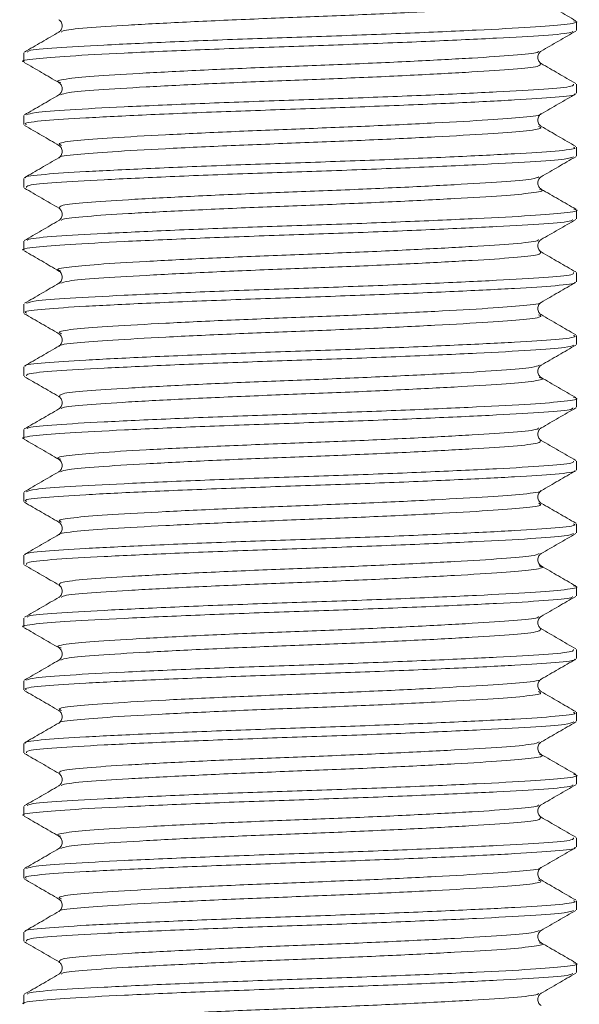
# Model space of a CAD drawing. Header units: millimetres. Extents: x 0 to 210, y 0 to 297.
# Tile 9 of 24: x 57.09 to 64.52, y 248.89 to 261.96. Entities that reach past the tile are written whole.
import ezdxf

# ---------------------------------------------------------------- set-up
doc = ezdxf.new("R2010")
doc.units = ezdxf.units.MM

msp = doc.modelspace()

# ---------------------------------------------------------------- linework, layer by layer
at = {"color": 179, "linetype": 'Continuous', "lineweight": 15}
for p, q in [((64.477, 261.813), (64.477, 261.933)), ((57.144, 261.516), (57.144, 261.396)), ((64.477, 260.979), (64.477, 261.1)), ((57.144, 260.683), (57.144, 260.563)), ((64.477, 260.146), (64.477, 260.266)), ((57.144, 259.85), (57.144, 259.729)), ((64.477, 259.313), (64.477, 259.433)), ((57.144, 259.016), (57.144, 258.896)), ((64.477, 258.479), (64.477, 258.6)), ((57.144, 258.183), (57.144, 258.063)), ((64.477, 257.646), (64.477, 257.766)), ((57.144, 257.35), (57.144, 257.229)), ((64.477, 256.813), (64.477, 256.933)), ((57.144, 256.516), (57.144, 256.396)), ((64.477, 255.979), (64.477, 256.1)), ((57.144, 255.683), (57.144, 255.563)), ((64.477, 255.146), (64.477, 255.266)), ((57.144, 254.85), (57.144, 254.729)), ((64.477, 254.313), (64.477, 254.433)), ((57.144, 254.016), (57.144, 253.896)), ((64.477, 253.479), (64.477, 253.6)), ((57.144, 253.183), (57.144, 253.063)), ((64.477, 252.646), (64.477, 252.766)), ((57.144, 252.35), (57.144, 252.229)), ((64.477, 251.813), (64.477, 251.933)), ((57.144, 251.516), (57.144, 251.396)), ((64.477, 250.979), (64.477, 251.1)), ((57.144, 250.683), (57.144, 250.563)), ((64.477, 250.146), (64.477, 250.266)), ((57.144, 249.85), (57.144, 249.729)), ((64.477, 249.313), (64.477, 249.433)), ((57.144, 249.016), (57.144, 248.896))]:
    msp.add_line(p, q, dxfattribs=at)
at = {"color": 179, "linetype": 'Continuous', "lineweight": 0}
for points, knots in [([(63.983, 262.208), (63.997, 262.204), (64.068, 262.187), (63.912, 262.156), (63.523, 262.12), (62.881, 262.082), (62.057, 262.04), (61.131, 262), (60.181, 261.965), (59.28, 261.924), (58.506, 261.883), (57.953, 261.846), (57.654, 261.816), (57.648, 261.797), (57.647, 261.791)], [0, 0, 0, 0, 0.023997, 0.119335, 0.210938, 0.304451, 0.400309, 0.494308, 0.58564, 0.6807, 0.776247, 0.868235, 0.961243, 1, 1, 1, 1]), ([(57.193, 261.526), (57.195, 261.532), (57.201, 261.552), (57.545, 261.582), (58.177, 261.618), (59.061, 261.66), (60.091, 261.701), (61.177, 261.736), (62.235, 261.775), (63.176, 261.817), (63.91, 261.856), (64.354, 261.891), (64.532, 261.922), (64.454, 261.939), (64.44, 261.942)], [0, 0, 0, 0, 0.041516, 0.134506, 0.226476, 0.322001, 0.41704, 0.508354, 0.602334, 0.698169, 0.791663, 0.883248, 0.978565, 1, 1, 1, 1]), ([(64.429, 261.805), (64.428, 261.798), (64.424, 261.778), (64.08, 261.747), (63.449, 261.711), (62.567, 261.67), (61.537, 261.628), (60.452, 261.593), (59.393, 261.554), (58.452, 261.512), (57.713, 261.473), (57.277, 261.438), (57.09, 261.41), (57.144, 261.396), (57.144, 261.396)], [0, 0, 0, 0, 0.045093, 0.139854, 0.23351, 0.330806, 0.427638, 0.520669, 0.616373, 0.713999, 0.80927, 0.902542, 0.999622, 1, 1, 1, 1]), ([(63.976, 261.539), (63.975, 261.533), (63.971, 261.513), (63.672, 261.483), (63.12, 261.447), (62.347, 261.405), (61.447, 261.364), (60.497, 261.329), (59.57, 261.29), (58.746, 261.248), (58.102, 261.209), (57.711, 261.174), (57.554, 261.142), (57.622, 261.126), (57.635, 261.122)], [0, 0, 0, 0, 0.041708, 0.13461, 0.226427, 0.321816, 0.41675, 0.507955, 0.601782, 0.697495, 0.790898, 0.882339, 0.977516, 1, 1, 1, 1]), ([(63.999, 261.375), (64.003, 261.362), (64.011, 261.335), (63.678, 261.298), (63.118, 261.262), (62.348, 261.22), (61.447, 261.179), (60.497, 261.144), (59.571, 261.105), (58.743, 261.063), (58.111, 261.024), (57.713, 260.992), (57.661, 260.968), (57.638, 260.958)], [0, 0, 0, 0, 0.0888549, 0.181681, 0.2734238, 0.368735, 0.4635914, 0.554722, 0.6484724, 0.7441074, 0.8374337, 0.9288006, 1, 1, 1, 1]), ([(57.181, 260.692), (57.208, 260.703), (57.268, 260.727), (57.726, 260.76), (58.448, 260.799), (59.394, 260.84), (60.452, 260.88), (61.537, 260.915), (62.567, 260.956), (63.448, 260.998), (64.084, 261.034), (64.442, 261.067), (64.441, 261.09), (64.44, 261.1)], [0, 0, 0, 0, 0.075126, 0.168676, 0.26423, 0.362147, 0.458136, 0.551444, 0.648564, 0.74615, 0.840084, 0.935127, 1, 1, 1, 1]), ([(64.453, 260.97), (64.455, 260.969), (64.481, 260.954), (64.227, 260.926), (63.695, 260.891), (62.882, 260.85), (61.891, 260.808), (60.815, 260.771), (59.738, 260.734), (58.746, 260.693), (57.933, 260.652), (57.391, 260.617), (57.131, 260.586), (57.17, 260.568), (57.181, 260.563)], [0, 0, 0, 0, 0.010788, 0.107125, 0.200198, 0.296877, 0.394534, 0.488924, 0.583272, 0.68092, 0.777624, 0.870701, 0.967009, 1, 1, 1, 1]), ([(63.999, 260.705), (64.001, 260.704), (64.022, 260.689), (63.799, 260.661), (63.335, 260.626), (62.623, 260.586), (61.756, 260.544), (60.814, 260.507), (59.872, 260.47), (59.003, 260.428), (58.293, 260.388), (57.813, 260.353), (57.578, 260.318), (57.627, 260.296), (57.646, 260.288)], [0, 0, 0, 0, 0.007808, 0.102032, 0.193061, 0.287619, 0.383135, 0.475454, 0.56773, 0.663237, 0.75782, 0.848853, 0.943049, 1, 1, 1, 1]), ([(63.975, 260.54), (63.993, 260.532), (64.042, 260.511), (63.81, 260.477), (63.332, 260.442), (62.624, 260.401), (61.756, 260.359), (60.814, 260.322), (59.872, 260.285), (59.004, 260.244), (58.291, 260.203), (57.823, 260.168), (57.599, 260.14), (57.621, 260.125), (57.623, 260.123)], [0, 0, 0, 0, 0.0544, 0.148607, 0.23962, 0.334162, 0.429662, 0.521964, 0.614225, 0.709715, 0.804281, 0.895299, 0.989478, 1, 1, 1, 1]), ([(57.17, 259.858), (57.167, 259.86), (57.14, 259.875), (57.396, 259.904), (57.931, 259.939), (58.746, 259.979), (59.738, 260.021), (60.815, 260.058), (61.891, 260.095), (62.882, 260.137), (63.693, 260.177), (64.233, 260.212), (64.491, 260.243), (64.451, 260.262), (64.44, 260.266)], [0, 0, 0, 0, 0.013635, 0.109743, 0.202628, 0.299131, 0.396576, 0.490728, 0.584923, 0.682378, 0.778856, 0.871736, 0.967873, 1, 1, 1, 1]), ([(64.438, 260.136), (64.412, 260.126), (64.353, 260.102), (63.899, 260.07), (63.179, 260.031), (62.235, 259.989), (61.177, 259.949), (60.092, 259.914), (59.062, 259.873), (58.179, 259.832), (57.541, 259.795), (57.18, 259.762), (57.18, 259.739), (57.18, 259.729)], [0, 0, 0, 0, 0.073769, 0.167401, 0.262979, 0.360955, 0.457035, 0.550387, 0.647546, 0.745206, 0.839232, 0.934295, 1, 1, 1, 1]), ([(63.981, 259.871), (63.959, 259.861), (63.908, 259.837), (63.513, 259.805), (62.884, 259.766), (62.057, 259.725), (61.132, 259.685), (60.182, 259.65), (59.28, 259.609), (58.508, 259.567), (57.947, 259.531), (57.611, 259.494), (57.617, 259.467), (57.62, 259.454)], [0, 0, 0, 0, 0.069755, 0.161206, 0.254559, 0.350256, 0.4441, 0.535277, 0.630176, 0.725563, 0.8174, 0.910249, 1, 1, 1, 1]), ([(63.988, 259.706), (64, 259.703), (64.068, 259.687), (63.911, 259.656), (63.523, 259.62), (62.881, 259.582), (62.058, 259.54), (61.131, 259.5), (60.182, 259.465), (59.28, 259.424), (58.506, 259.383), (57.953, 259.346), (57.652, 259.316), (57.646, 259.296), (57.645, 259.29)], [0, 0, 0, 0, 0.020774, 0.116105, 0.207701, 0.301203, 0.397051, 0.491045, 0.582366, 0.677416, 0.772955, 0.864937, 0.957934, 1, 1, 1, 1]), ([(57.192, 259.025), (57.193, 259.031), (57.198, 259.051), (57.544, 259.082), (58.178, 259.118), (59.062, 259.16), (60.092, 259.201), (61.177, 259.236), (62.236, 259.276), (63.176, 259.317), (63.91, 259.356), (64.353, 259.392), (64.532, 259.422), (64.457, 259.438), (64.445, 259.441)], [0, 0, 0, 0, 0.044809, 0.137768, 0.229713, 0.325212, 0.42022, 0.511506, 0.605461, 0.701268, 0.794731, 0.886291, 0.981581, 1, 1, 1, 1]), ([(64.427, 259.303), (64.426, 259.297), (64.421, 259.278), (64.08, 259.247), (63.45, 259.211), (62.567, 259.17), (61.538, 259.128), (60.453, 259.093), (59.394, 259.054), (58.452, 259.012), (57.714, 258.973), (57.277, 258.938), (57.09, 258.91), (57.144, 258.896), (57.144, 258.896)], [0, 0, 0, 0, 0.041787, 0.136873, 0.230844, 0.328469, 0.425631, 0.518979, 0.615005, 0.712962, 0.80856, 0.902147, 0.999554, 1, 1, 1, 1]), ([(63.974, 259.038), (63.973, 259.032), (63.968, 259.013), (63.671, 258.983), (63.12, 258.947), (62.348, 258.905), (61.447, 258.864), (60.498, 258.829), (59.571, 258.79), (58.746, 258.748), (58.103, 258.709), (57.711, 258.674), (57.553, 258.642), (57.624, 258.625), (57.638, 258.621)], [0, 0, 0, 0, 0.038087, 0.131112, 0.223045, 0.318555, 0.413613, 0.504937, 0.598882, 0.694718, 0.788244, 0.879801, 0.975099, 1, 1, 1, 1]), ([(63.998, 258.874), (64.002, 258.861), (64.009, 258.835), (63.678, 258.798), (63.119, 258.762), (62.348, 258.72), (61.447, 258.679), (60.497, 258.644), (59.571, 258.605), (58.744, 258.563), (58.112, 258.524), (57.714, 258.492), (57.661, 258.468), (57.638, 258.458)], [0, 0, 0, 0, 0.086957, 0.179986, 0.271924, 0.36744, 0.462502, 0.55383, 0.64778, 0.743622, 0.837152, 0.928714, 1, 1, 1, 1]), ([(57.181, 258.192), (57.208, 258.203), (57.268, 258.227), (57.726, 258.26), (58.449, 258.299), (59.395, 258.34), (60.453, 258.38), (61.538, 258.415), (62.568, 258.456), (63.449, 258.498), (64.084, 258.534), (64.442, 258.567), (64.441, 258.59), (64.44, 258.6)], [0, 0, 0, 0, 0.075417, 0.168942, 0.264477, 0.36237, 0.458332, 0.551619, 0.648717, 0.746277, 0.840186, 0.935209, 1, 1, 1, 1]), ([(64.453, 258.47), (64.455, 258.469), (64.482, 258.454), (64.227, 258.426), (63.696, 258.391), (62.883, 258.35), (61.892, 258.308), (60.815, 258.271), (59.739, 258.234), (58.746, 258.193), (57.933, 258.152), (57.391, 258.117), (57.131, 258.086), (57.171, 258.068), (57.181, 258.063)], [0, 0, 0, 0, 0.01096, 0.107276, 0.200326, 0.296979, 0.394614, 0.488985, 0.583307, 0.68093, 0.777613, 0.870668, 0.966951, 1, 1, 1, 1]), ([(64, 258.205), (64.001, 258.204), (64.022, 258.189), (63.8, 258.161), (63.336, 258.126), (62.624, 258.086), (61.757, 258.044), (60.815, 258.007), (59.873, 257.97), (59.004, 257.928), (58.294, 257.888), (57.814, 257.853), (57.579, 257.818), (57.627, 257.797), (57.645, 257.789)], [0, 0, 0, 0, 0.007525, 0.101939, 0.193149, 0.287895, 0.383602, 0.476108, 0.568566, 0.664262, 0.759036, 0.850252, 0.944633, 1, 1, 1, 1]), ([(63.974, 258.041), (63.993, 258.033), (64.044, 258.011), (63.81, 257.977), (63.333, 257.942), (62.625, 257.901), (61.757, 257.859), (60.815, 257.822), (59.872, 257.785), (59.005, 257.744), (58.291, 257.703), (57.825, 257.668), (57.601, 257.641), (57.62, 257.626), (57.621, 257.625)], [0, 0, 0, 0, 0.0569384, 0.1512589, 0.2423784, 0.3370296, 0.4326423, 0.5250565, 0.6174224, 0.7130238, 0.8077037, 0.8988287, 0.9931163, 1, 1, 1, 1]), ([(57.168, 257.359), (57.166, 257.361), (57.141, 257.376), (57.398, 257.404), (57.931, 257.439), (58.747, 257.479), (59.739, 257.521), (60.816, 257.558), (61.892, 257.595), (62.883, 257.637), (63.694, 257.677), (64.233, 257.712), (64.491, 257.743), (64.451, 257.762), (64.441, 257.766)], [0, 0, 0, 0, 0.010073, 0.106532, 0.199759, 0.296619, 0.394422, 0.488917, 0.583462, 0.681276, 0.778107, 0.871328, 0.967821, 1, 1, 1, 1]), ([(64.443, 257.638), (64.417, 257.627), (64.358, 257.602), (63.9, 257.57), (63.18, 257.531), (62.236, 257.489), (61.178, 257.449), (60.093, 257.414), (59.062, 257.373), (58.179, 257.332), (57.541, 257.295), (57.18, 257.262), (57.18, 257.239), (57.18, 257.229)], [0, 0, 0, 0, 0.076916, 0.170225, 0.265469, 0.363104, 0.458855, 0.551882, 0.648702, 0.746024, 0.839727, 0.934457, 1, 1, 1, 1]), ([(63.986, 257.373), (63.963, 257.362), (63.912, 257.338), (63.514, 257.305), (62.884, 257.266), (62.058, 257.225), (61.132, 257.185), (60.182, 257.15), (59.28, 257.109), (58.509, 257.067), (57.947, 257.031), (57.614, 256.995), (57.62, 256.968), (57.622, 256.956)], [0, 0, 0, 0, 0.0729714, 0.1644875, 0.2579025, 0.3536651, 0.4475772, 0.5388163, 0.6337788, 0.7292339, 0.8211365, 0.914047, 1, 1, 1, 1]), ([(63.983, 257.208), (63.997, 257.204), (64.068, 257.187), (63.912, 257.156), (63.523, 257.12), (62.881, 257.082), (62.058, 257.04), (61.132, 257), (60.182, 256.965), (59.281, 256.924), (58.507, 256.883), (57.953, 256.846), (57.652, 256.816), (57.647, 256.796), (57.645, 256.79)], [0, 0, 0, 0, 0.0236525, 0.1187536, 0.2101293, 0.3034009, 0.3990167, 0.4927847, 0.5838839, 0.6787007, 0.7740094, 0.865771, 0.9585389, 1, 1, 1, 1]), ([(57.192, 256.525), (57.194, 256.531), (57.199, 256.551), (57.545, 256.582), (58.178, 256.618), (59.063, 256.66), (60.093, 256.701), (61.178, 256.736), (62.237, 256.776), (63.177, 256.817), (63.911, 256.856), (64.354, 256.892), (64.532, 256.923), (64.454, 256.939), (64.44, 256.942)], [0, 0, 0, 0, 0.043828, 0.136577, 0.22832, 0.323606, 0.418401, 0.509483, 0.60323, 0.698823, 0.792075, 0.883432, 0.978511, 1, 1, 1, 1]), ([(64.429, 256.805), (64.428, 256.798), (64.425, 256.778), (64.081, 256.747), (63.45, 256.711), (62.568, 256.67), (61.539, 256.629), (60.454, 256.593), (59.394, 256.554), (58.453, 256.512), (57.714, 256.473), (57.277, 256.438), (57.09, 256.41), (57.144, 256.396), (57.145, 256.396)], [0, 0, 0, 0, 0.045228, 0.13997, 0.233594, 0.33086, 0.427669, 0.520677, 0.616348, 0.713947, 0.809198, 0.902441, 0.99949, 1, 1, 1, 1]), ([(63.976, 256.539), (63.975, 256.533), (63.971, 256.514), (63.672, 256.483), (63.121, 256.447), (62.349, 256.405), (61.448, 256.364), (60.498, 256.329), (59.571, 256.29), (58.747, 256.248), (58.103, 256.209), (57.712, 256.174), (57.554, 256.143), (57.621, 256.126), (57.634, 256.123)], [0, 0, 0, 0, 0.0418, 0.134741, 0.226586, 0.322006, 0.416976, 0.508215, 0.60207, 0.697817, 0.791258, 0.882728, 0.977935, 1, 1, 1, 1]), ([(63.997, 256.373), (64.001, 256.361), (64.007, 256.335), (63.678, 256.298), (63.119, 256.262), (62.349, 256.22), (61.448, 256.179), (60.498, 256.144), (59.572, 256.105), (58.744, 256.063), (58.112, 256.024), (57.71, 255.991), (57.657, 255.967), (57.633, 255.956)], [0, 0, 0, 0, 0.0849581, 0.1778578, 0.2696618, 0.3650398, 0.4599684, 0.5511673, 0.6449804, 0.740685, 0.8340847, 0.925514, 1, 1, 1, 1]), ([(57.175, 255.691), (57.203, 255.702), (57.264, 255.727), (57.726, 255.76), (58.449, 255.799), (59.395, 255.841), (60.454, 255.88), (61.539, 255.915), (62.568, 255.956), (63.449, 255.998), (64.084, 256.034), (64.442, 256.067), (64.441, 256.09), (64.44, 256.1)], [0, 0, 0, 0, 0.078357, 0.17159, 0.26683, 0.364419, 0.46008, 0.553078, 0.649876, 0.747131, 0.840746, 0.935476, 1, 1, 1, 1]), ([(64.452, 255.971), (64.455, 255.969), (64.482, 255.954), (64.228, 255.926), (63.696, 255.891), (62.883, 255.85), (61.893, 255.808), (60.816, 255.771), (59.739, 255.734), (58.747, 255.693), (57.934, 255.652), (57.391, 255.617), (57.131, 255.586), (57.171, 255.568), (57.181, 255.563)], [0, 0, 0, 0, 0.011528, 0.107785, 0.200775, 0.297364, 0.394937, 0.489251, 0.583509, 0.681068, 0.777691, 0.870687, 0.966906, 1, 1, 1, 1]), ([(63.999, 255.705), (64.001, 255.704), (64.023, 255.689), (63.8, 255.661), (63.336, 255.626), (62.624, 255.586), (61.758, 255.544), (60.815, 255.507), (59.873, 255.47), (59.004, 255.428), (58.294, 255.388), (57.814, 255.353), (57.579, 255.318), (57.627, 255.296), (57.646, 255.288)], [0, 0, 0, 0, 0.008545, 0.102756, 0.193768, 0.288305, 0.383805, 0.476113, 0.568366, 0.663854, 0.758424, 0.849441, 0.943615, 1, 1, 1, 1]), ([(63.976, 255.54), (63.993, 255.532), (64.042, 255.511), (63.81, 255.477), (63.333, 255.442), (62.625, 255.401), (61.757, 255.359), (60.816, 255.322), (59.873, 255.285), (59.005, 255.244), (58.291, 255.203), (57.824, 255.168), (57.6, 255.14), (57.621, 255.125), (57.622, 255.124)], [0, 0, 0, 0, 0.053771, 0.148221, 0.239463, 0.33424, 0.429983, 0.522525, 0.615012, 0.710742, 0.805551, 0.8968, 0.991212, 1, 1, 1, 1]), ([(57.169, 254.858), (57.166, 254.86), (57.141, 254.876), (57.397, 254.904), (57.932, 254.939), (58.747, 254.979), (59.739, 255.021), (60.816, 255.058), (61.893, 255.095), (62.884, 255.137), (63.694, 255.177), (64.234, 255.212), (64.491, 255.243), (64.451, 255.262), (64.441, 255.266)], [0, 0, 0, 0, 0.012229, 0.108483, 0.201513, 0.298171, 0.395766, 0.490058, 0.584407, 0.682015, 0.77864, 0.871664, 0.967955, 1, 1, 1, 1]), ([(64.438, 255.137), (64.412, 255.126), (64.354, 255.102), (63.9, 255.07), (63.181, 255.031), (62.236, 254.989), (61.179, 254.949), (60.093, 254.914), (59.063, 254.873), (58.18, 254.832), (57.542, 254.796), (57.18, 254.762), (57.18, 254.739), (57.18, 254.729)], [0, 0, 0, 0, 0.073943, 0.167549, 0.263089, 0.361032, 0.457087, 0.550406, 0.647529, 0.745159, 0.83916, 0.934185, 1, 1, 1, 1]), ([(63.982, 254.871), (63.96, 254.861), (63.909, 254.837), (63.514, 254.805), (62.885, 254.766), (62.058, 254.725), (61.133, 254.685), (60.183, 254.65), (59.281, 254.609), (58.509, 254.567), (57.947, 254.531), (57.611, 254.494), (57.617, 254.467), (57.62, 254.454)], [0, 0, 0, 0, 0.069999, 0.161426, 0.254744, 0.350412, 0.444233, 0.53538, 0.630246, 0.725607, 0.817421, 0.910235, 1, 1, 1, 1]), ([(63.983, 254.708), (63.997, 254.704), (64.068, 254.687), (63.913, 254.656), (63.524, 254.62), (62.882, 254.582), (62.059, 254.54), (61.133, 254.5), (60.183, 254.465), (59.281, 254.424), (58.507, 254.383), (57.954, 254.346), (57.654, 254.316), (57.648, 254.297), (57.647, 254.291)], [0, 0, 0, 0, 0.024035, 0.119363, 0.210957, 0.304446, 0.400288, 0.494281, 0.585595, 0.680634, 0.77617, 0.868152, 0.961136, 1, 1, 1, 1]), ([(57.194, 254.026), (57.195, 254.032), (57.202, 254.052), (57.546, 254.082), (58.179, 254.118), (59.063, 254.16), (60.093, 254.201), (61.179, 254.236), (62.237, 254.276), (63.178, 254.317), (63.911, 254.356), (64.354, 254.392), (64.532, 254.423), (64.454, 254.439), (64.44, 254.442)], [0, 0, 0, 0, 0.041596, 0.134563, 0.226528, 0.322043, 0.417063, 0.508361, 0.602335, 0.698156, 0.791627, 0.883205, 0.978513, 1, 1, 1, 1]), ([(64.427, 254.303), (64.426, 254.297), (64.421, 254.278), (64.081, 254.247), (63.451, 254.211), (62.569, 254.17), (61.54, 254.129), (60.454, 254.093), (59.395, 254.054), (58.453, 254.012), (57.715, 253.973), (57.278, 253.938), (57.09, 253.91), (57.144, 253.896), (57.145, 253.896)], [0, 0, 0, 0, 0.041411, 0.136528, 0.230518, 0.328165, 0.425356, 0.51873, 0.614775, 0.712758, 0.808386, 0.901993, 0.999422, 1, 1, 1, 1]), ([(63.974, 254.038), (63.973, 254.032), (63.968, 254.013), (63.672, 253.983), (63.121, 253.947), (62.349, 253.905), (61.449, 253.864), (60.499, 253.829), (59.572, 253.79), (58.747, 253.748), (58.103, 253.709), (57.711, 253.674), (57.553, 253.642), (57.624, 253.625), (57.639, 253.621)], [0, 0, 0, 0, 0.037753, 0.130762, 0.222668, 0.318155, 0.413194, 0.504499, 0.598417, 0.694231, 0.787741, 0.879273, 0.974546, 1, 1, 1, 1]), ([(63.999, 253.875), (64.003, 253.862), (64.011, 253.835), (63.679, 253.798), (63.119, 253.762), (62.35, 253.721), (61.448, 253.679), (60.499, 253.644), (59.573, 253.605), (58.745, 253.563), (58.112, 253.524), (57.713, 253.492), (57.66, 253.468), (57.637, 253.457)], [0, 0, 0, 0, 0.088538, 0.181356, 0.273073, 0.368362, 0.463205, 0.554321, 0.648046, 0.743662, 0.836979, 0.928323, 1, 1, 1, 1]), ([(57.181, 253.192), (57.208, 253.203), (57.268, 253.227), (57.727, 253.26), (58.45, 253.299), (59.396, 253.341), (60.454, 253.38), (61.54, 253.415), (62.569, 253.456), (63.45, 253.498), (64.085, 253.534), (64.443, 253.567), (64.441, 253.59), (64.44, 253.6)], [0, 0, 0, 0, 0.0755754, 0.1690939, 0.2646313, 0.3625214, 0.4584756, 0.5517619, 0.6488607, 0.7464157, 0.8403164, 0.9353431, 1, 1, 1, 1]), ([(64.453, 253.47), (64.456, 253.469), (64.482, 253.454), (64.228, 253.426), (63.697, 253.391), (62.884, 253.35), (61.893, 253.309), (60.817, 253.271), (59.74, 253.234), (58.748, 253.193), (57.934, 253.152), (57.392, 253.117), (57.131, 253.086), (57.171, 253.068), (57.181, 253.063)], [0, 0, 0, 0, 0.010201, 0.106583, 0.199691, 0.296401, 0.394099, 0.488537, 0.582912, 0.680595, 0.777343, 0.870458, 0.966797, 1, 1, 1, 1]), ([(64, 253.204), (64.001, 253.204), (64.022, 253.189), (63.8, 253.161), (63.337, 253.127), (62.625, 253.086), (61.758, 253.044), (60.816, 253.007), (59.874, 252.97), (59.005, 252.928), (58.295, 252.888), (57.814, 252.853), (57.579, 252.818), (57.627, 252.797), (57.645, 252.788)], [0, 0, 0, 0, 0.006777, 0.101193, 0.1924, 0.287138, 0.382844, 0.475354, 0.567802, 0.663494, 0.758269, 0.849482, 0.943856, 1, 1, 1, 1]), ([(63.976, 253.04), (63.993, 253.032), (64.042, 253.011), (63.811, 252.977), (63.334, 252.942), (62.626, 252.901), (61.758, 252.859), (60.816, 252.822), (59.874, 252.785), (59.006, 252.744), (58.292, 252.703), (57.824, 252.668), (57.599, 252.64), (57.621, 252.625), (57.624, 252.623)], [0, 0, 0, 0, 0.053864, 0.148099, 0.239131, 0.333688, 0.429212, 0.521545, 0.613816, 0.709325, 0.803918, 0.894958, 0.989151, 1, 1, 1, 1]), ([(57.17, 252.358), (57.167, 252.36), (57.14, 252.375), (57.397, 252.404), (57.933, 252.439), (58.748, 252.479), (59.74, 252.521), (60.817, 252.558), (61.893, 252.595), (62.884, 252.637), (63.695, 252.677), (64.234, 252.712), (64.491, 252.743), (64.451, 252.762), (64.441, 252.766)], [0, 0, 0, 0, 0.013993, 0.110079, 0.202949, 0.299444, 0.39687, 0.490997, 0.585187, 0.682628, 0.779084, 0.871948, 0.968077, 1, 1, 1, 1]), ([(64.442, 252.638), (64.416, 252.627), (64.358, 252.602), (63.901, 252.57), (63.181, 252.531), (62.237, 252.489), (61.18, 252.449), (60.094, 252.414), (59.064, 252.373), (58.18, 252.332), (57.542, 252.296), (57.18, 252.262), (57.18, 252.239), (57.18, 252.229)], [0, 0, 0, 0, 0.076322, 0.169683, 0.264968, 0.362652, 0.458456, 0.551527, 0.648393, 0.745766, 0.839522, 0.934293, 1, 1, 1, 1]), ([(63.985, 252.372), (63.963, 252.362), (63.912, 252.338), (63.515, 252.305), (62.885, 252.266), (62.059, 252.225), (61.134, 252.185), (60.184, 252.15), (59.282, 252.109), (58.509, 252.067), (57.948, 252.031), (57.614, 251.995), (57.619, 251.968), (57.622, 251.956)], [0, 0, 0, 0, 0.0723185, 0.1638592, 0.2572893, 0.3530732, 0.4470117, 0.5382692, 0.6332495, 0.7287283, 0.8206571, 0.9135821, 1, 1, 1, 1]), ([(63.988, 252.206), (64, 252.203), (64.068, 252.187), (63.912, 252.156), (63.524, 252.121), (62.882, 252.082), (62.06, 252.04), (61.133, 252), (60.184, 251.965), (59.282, 251.924), (58.508, 251.883), (57.954, 251.846), (57.652, 251.816), (57.647, 251.796), (57.645, 251.79)], [0, 0, 0, 0, 0.020661, 0.116012, 0.207628, 0.301136, 0.396999, 0.491015, 0.582348, 0.677407, 0.772965, 0.86497, 0.957972, 1, 1, 1, 1]), ([(57.192, 251.525), (57.193, 251.531), (57.199, 251.551), (57.545, 251.582), (58.179, 251.618), (59.064, 251.66), (60.094, 251.701), (61.18, 251.736), (62.238, 251.776), (63.178, 251.817), (63.912, 251.856), (64.354, 251.892), (64.532, 251.922), (64.457, 251.938), (64.445, 251.941)], [0, 0, 0, 0, 0.044793, 0.137758, 0.229727, 0.325245, 0.420264, 0.511562, 0.60554, 0.701362, 0.794832, 0.886413, 0.981723, 1, 1, 1, 1]), ([(64.43, 251.805), (64.428, 251.798), (64.425, 251.778), (64.082, 251.747), (63.451, 251.711), (62.569, 251.67), (61.54, 251.629), (60.455, 251.593), (59.396, 251.554), (58.454, 251.512), (57.715, 251.473), (57.278, 251.438), (57.09, 251.41), (57.144, 251.396), (57.145, 251.396)], [0, 0, 0, 0, 0.045142, 0.139885, 0.2335, 0.33076, 0.427567, 0.520573, 0.616235, 0.71383, 0.809082, 0.902317, 0.999359, 1, 1, 1, 1]), ([(63.976, 251.539), (63.975, 251.533), (63.971, 251.514), (63.673, 251.483), (63.122, 251.447), (62.35, 251.405), (61.449, 251.364), (60.499, 251.329), (59.573, 251.29), (58.748, 251.248), (58.103, 251.209), (57.712, 251.174), (57.554, 251.143), (57.621, 251.126), (57.634, 251.123)], [0, 0, 0, 0, 0.041663, 0.134641, 0.226512, 0.321962, 0.416968, 0.508241, 0.602122, 0.697901, 0.79138, 0.882877, 0.978114, 1, 1, 1, 1]), ([(63.998, 251.374), (64.002, 251.361), (64.009, 251.335), (63.679, 251.298), (63.12, 251.262), (62.35, 251.221), (61.449, 251.179), (60.499, 251.144), (59.573, 251.105), (58.745, 251.063), (58.113, 251.024), (57.714, 250.992), (57.661, 250.968), (57.638, 250.958)], [0, 0, 0, 0, 0.087053, 0.180085, 0.272008, 0.367513, 0.462574, 0.553899, 0.647834, 0.743669, 0.837201, 0.928751, 1, 1, 1, 1]), ([(57.181, 250.692), (57.208, 250.703), (57.269, 250.727), (57.728, 250.76), (58.451, 250.799), (59.397, 250.841), (60.455, 250.88), (61.54, 250.915), (62.57, 250.956), (63.45, 250.998), (64.085, 251.034), (64.443, 251.067), (64.441, 251.09), (64.44, 251.1)], [0, 0, 0, 0, 0.075387, 0.168929, 0.264496, 0.362413, 0.458391, 0.551704, 0.648831, 0.746412, 0.840335, 0.935391, 1, 1, 1, 1]), ([(64.452, 250.971), (64.455, 250.969), (64.482, 250.954), (64.229, 250.926), (63.697, 250.891), (62.884, 250.85), (61.894, 250.809), (60.818, 250.771), (59.741, 250.734), (58.748, 250.693), (57.935, 250.652), (57.392, 250.617), (57.131, 250.586), (57.171, 250.568), (57.181, 250.563)], [0, 0, 0, 0, 0.012123, 0.108314, 0.201234, 0.297748, 0.395251, 0.489503, 0.583684, 0.68117, 0.777726, 0.870655, 0.966798, 1, 1, 1, 1]), ([(63.999, 250.706), (64.001, 250.704), (64.023, 250.689), (63.801, 250.661), (63.337, 250.627), (62.625, 250.586), (61.759, 250.544), (60.817, 250.507), (59.874, 250.47), (59.005, 250.428), (58.295, 250.388), (57.815, 250.353), (57.579, 250.318), (57.627, 250.297), (57.645, 250.289)], [0, 0, 0, 0, 0.0090792, 0.1033143, 0.1943436, 0.2888958, 0.3844173, 0.4767513, 0.5690165, 0.6645219, 0.7591152, 0.8501522, 0.9443404, 1, 1, 1, 1]), ([(63.974, 250.541), (63.993, 250.533), (64.044, 250.511), (63.811, 250.477), (63.334, 250.442), (62.626, 250.401), (61.759, 250.359), (60.817, 250.322), (59.874, 250.285), (59.006, 250.244), (58.292, 250.203), (57.825, 250.168), (57.601, 250.141), (57.62, 250.126), (57.622, 250.125)], [0, 0, 0, 0, 0.056794, 0.151104, 0.242205, 0.336832, 0.432429, 0.524836, 0.617174, 0.712755, 0.807424, 0.898533, 0.992795, 1, 1, 1, 1]), ([(57.168, 249.859), (57.166, 249.861), (57.142, 249.876), (57.398, 249.904), (57.933, 249.939), (58.749, 249.979), (59.741, 250.021), (60.818, 250.058), (61.894, 250.095), (62.885, 250.137), (63.695, 250.177), (64.234, 250.212), (64.491, 250.243), (64.451, 250.262), (64.441, 250.266)], [0, 0, 0, 0, 0.010367, 0.10681, 0.200029, 0.296887, 0.394677, 0.489153, 0.583699, 0.681506, 0.778322, 0.871533, 0.968024, 1, 1, 1, 1]), ([(64.439, 250.137), (64.413, 250.126), (64.355, 250.102), (63.901, 250.07), (63.182, 250.031), (62.238, 249.989), (61.18, 249.949), (60.095, 249.914), (59.064, 249.873), (58.181, 249.832), (57.542, 249.796), (57.18, 249.762), (57.18, 249.739), (57.18, 249.729)], [0, 0, 0, 0, 0.074313, 0.167871, 0.263355, 0.361244, 0.457252, 0.550519, 0.647586, 0.745165, 0.839121, 0.934088, 1, 1, 1, 1]), ([(63.983, 249.872), (63.961, 249.861), (63.91, 249.838), (63.515, 249.805), (62.886, 249.766), (62.06, 249.725), (61.134, 249.685), (60.184, 249.65), (59.282, 249.609), (58.51, 249.567), (57.948, 249.531), (57.612, 249.494), (57.617, 249.467), (57.62, 249.454)], [0, 0, 0, 0, 0.070447, 0.16185, 0.255135, 0.350773, 0.444571, 0.535688, 0.630522, 0.725857, 0.817648, 0.910428, 1, 1, 1, 1]), ([(63.984, 249.707), (63.998, 249.704), (64.068, 249.687), (63.913, 249.656), (63.524, 249.621), (62.883, 249.582), (62.06, 249.54), (61.134, 249.5), (60.184, 249.465), (59.283, 249.424), (58.508, 249.383), (57.954, 249.346), (57.652, 249.316), (57.647, 249.296), (57.645, 249.29)], [0, 0, 0, 0, 0.023136, 0.118241, 0.209622, 0.302884, 0.398498, 0.492273, 0.583368, 0.678179, 0.77349, 0.865259, 0.958017, 1, 1, 1, 1]), ([(57.192, 249.025), (57.194, 249.031), (57.199, 249.051), (57.546, 249.082), (58.18, 249.118), (59.064, 249.16), (60.095, 249.201), (61.18, 249.236), (62.239, 249.276), (63.179, 249.317), (63.912, 249.356), (64.355, 249.392), (64.533, 249.423), (64.455, 249.439), (64.441, 249.442)], [0, 0, 0, 0, 0.044369, 0.137102, 0.228848, 0.324132, 0.418915, 0.509988, 0.603737, 0.699324, 0.792561, 0.883919, 0.978996, 1, 1, 1, 1]), ([(64.427, 249.303), (64.426, 249.297), (64.421, 249.278), (64.081, 249.247), (63.452, 249.211), (62.57, 249.17), (61.541, 249.129), (60.456, 249.093), (59.396, 249.054), (58.455, 249.012), (57.715, 248.973), (57.278, 248.938), (57.09, 248.91), (57.144, 248.896), (57.145, 248.896)], [0, 0, 0, 0, 0.041216, 0.136346, 0.230336, 0.327988, 0.425188, 0.518572, 0.614618, 0.712607, 0.808248, 0.901857, 0.99929, 1, 1, 1, 1]), ([(63.974, 249.038), (63.973, 249.032), (63.968, 249.013), (63.672, 248.983), (63.122, 248.947), (62.35, 248.905), (61.45, 248.864), (60.5, 248.829), (59.573, 248.79), (58.748, 248.748), (58.104, 248.709), (57.711, 248.674), (57.554, 248.642), (57.624, 248.625), (57.64, 248.621)], [0, 0, 0, 0, 0.037611, 0.130601, 0.222478, 0.317936, 0.412953, 0.504235, 0.598122, 0.693911, 0.787401, 0.878904, 0.974149, 1, 1, 1, 1])]:
    msp.add_open_spline(points, degree=3, knots=knots, dxfattribs=at)
at = {"color": 179, "linetype": 'Continuous', "lineweight": 15}
for points, knots in [([(64.469, 261.942), (64.392, 261.986), (64.239, 262.075), (64.086, 262.164), (64.01, 262.208)], [0, 0, 0, 0, 0.500068, 1, 1, 1, 1]), ([(57.61, 261.955), (57.621, 261.947), (57.643, 261.93), (57.661, 261.873), (57.643, 261.816), (57.621, 261.799), (57.61, 261.791)], [0, 0, 0, 0, 0.2483, 0.499999, 0.751698, 1, 1, 1, 1]), ([(64.012, 261.539), (64.088, 261.583), (64.241, 261.672), (64.394, 261.76), (64.471, 261.805)], [0, 0, 0, 0, 0.499947, 1, 1, 1, 1]), ([(57.612, 261.792), (57.535, 261.747), (57.382, 261.659), (57.229, 261.57), (57.153, 261.526)], [0, 0, 0, 0, 0.499936, 1, 1, 1, 1]), ([(64.01, 261.374), (63.999, 261.383), (63.977, 261.4), (63.96, 261.456), (63.977, 261.513), (64, 261.53), (64.011, 261.538)], [0, 0, 0, 0, 0.248287, 0.499996, 0.751708, 1, 1, 1, 1]), ([(57.151, 261.388), (57.227, 261.343), (57.38, 261.255), (57.533, 261.166), (57.609, 261.122)], [0, 0, 0, 0, 0.50005, 1, 1, 1, 1]), ([(64.468, 261.109), (64.391, 261.154), (64.238, 261.242), (64.085, 261.331), (64.009, 261.375)], [0, 0, 0, 0, 0.500058, 1, 1, 1, 1]), ([(57.61, 261.122), (57.621, 261.113), (57.643, 261.096), (57.661, 261.04), (57.643, 260.983), (57.621, 260.966), (57.61, 260.958)], [0, 0, 0, 0, 0.248352, 0.500002, 0.751651, 1, 1, 1, 1]), ([(57.611, 260.958), (57.535, 260.914), (57.382, 260.825), (57.229, 260.737), (57.152, 260.692)], [0, 0, 0, 0, 0.499948, 1, 1, 1, 1]), ([(64.01, 260.705), (64.087, 260.749), (64.24, 260.838), (64.393, 260.926), (64.469, 260.97)], [0, 0, 0, 0, 0.499952, 1, 1, 1, 1]), ([(64.01, 260.541), (63.999, 260.549), (63.977, 260.566), (63.96, 260.623), (63.977, 260.679), (63.999, 260.696), (64.01, 260.705)], [0, 0, 0, 0, 0.248401, 0.5, 0.751598, 1, 1, 1, 1]), ([(57.152, 260.553), (57.229, 260.509), (57.382, 260.421), (57.535, 260.332), (57.611, 260.288)], [0, 0, 0, 0, 0.500052, 1, 1, 1, 1]), ([(64.47, 260.275), (64.393, 260.319), (64.24, 260.408), (64.087, 260.496), (64.011, 260.54)], [0, 0, 0, 0, 0.500048, 1, 1, 1, 1]), ([(57.611, 260.288), (57.621, 260.28), (57.643, 260.263), (57.661, 260.206), (57.643, 260.15), (57.621, 260.133), (57.611, 260.124)], [0, 0, 0, 0, 0.248399, 0.5, 0.751601, 1, 1, 1, 1]), ([(57.609, 260.123), (57.532, 260.079), (57.38, 259.99), (57.227, 259.902), (57.15, 259.858)], [0, 0, 0, 0, 0.499947, 1, 1, 1, 1]), ([(64.009, 259.871), (64.086, 259.915), (64.238, 260.004), (64.391, 260.092), (64.468, 260.136)], [0, 0, 0, 0, 0.499944, 1, 1, 1, 1]), ([(64.01, 259.707), (63.999, 259.716), (63.977, 259.733), (63.96, 259.789), (63.977, 259.846), (63.999, 259.863), (64.01, 259.872)], [0, 0, 0, 0, 0.248345, 0.500003, 0.751658, 1, 1, 1, 1]), ([(57.153, 259.72), (57.229, 259.676), (57.382, 259.587), (57.535, 259.498), (57.612, 259.454)], [0, 0, 0, 0, 0.500061, 1, 1, 1, 1]), ([(64.471, 259.441), (64.394, 259.485), (64.241, 259.574), (64.088, 259.662), (64.012, 259.707)], [0, 0, 0, 0, 0.500059, 1, 1, 1, 1]), ([(57.61, 259.455), (57.621, 259.447), (57.643, 259.43), (57.661, 259.373), (57.643, 259.316), (57.621, 259.299), (57.61, 259.291)], [0, 0, 0, 0, 0.248284, 0.499997, 0.751711, 1, 1, 1, 1]), ([(57.609, 259.29), (57.533, 259.246), (57.38, 259.157), (57.227, 259.069), (57.15, 259.024)], [0, 0, 0, 0, 0.499935, 1, 1, 1, 1]), ([(64.009, 259.038), (64.086, 259.082), (64.239, 259.17), (64.392, 259.259), (64.468, 259.303)], [0, 0, 0, 0, 0.499935, 1, 1, 1, 1]), ([(64.01, 258.874), (63.999, 258.883), (63.977, 258.899), (63.96, 258.956), (63.977, 259.013), (63.999, 259.03), (64.01, 259.038)], [0, 0, 0, 0, 0.2483012, 0.4999989, 0.7516971, 1, 1, 1, 1]), ([(57.152, 258.887), (57.229, 258.843), (57.382, 258.754), (57.535, 258.665), (57.611, 258.621)], [0, 0, 0, 0, 0.500068, 1, 1, 1, 1]), ([(64.47, 258.608), (64.393, 258.653), (64.24, 258.741), (64.087, 258.83), (64.01, 258.874)], [0, 0, 0, 0, 0.5000685, 1, 1, 1, 1]), ([(57.61, 258.622), (57.621, 258.613), (57.643, 258.596), (57.661, 258.54), (57.643, 258.483), (57.621, 258.466), (57.61, 258.457)], [0, 0, 0, 0, 0.248339, 0.500002, 0.751665, 1, 1, 1, 1]), ([(57.611, 258.458), (57.535, 258.414), (57.382, 258.325), (57.229, 258.236), (57.152, 258.192)], [0, 0, 0, 0, 0.499932, 1, 1, 1, 1]), ([(64.01, 258.205), (64.087, 258.249), (64.24, 258.338), (64.393, 258.426), (64.469, 258.471)], [0, 0, 0, 0, 0.499931, 1, 1, 1, 1]), ([(64.01, 258.041), (63.999, 258.049), (63.977, 258.066), (63.96, 258.123), (63.977, 258.18), (63.999, 258.196), (64.01, 258.205)], [0, 0, 0, 0, 0.2483933, 0.4999995, 0.7516058, 1, 1, 1, 1]), ([(57.151, 258.054), (57.227, 258.01), (57.38, 257.921), (57.533, 257.833), (57.61, 257.789)], [0, 0, 0, 0, 0.5000675, 1, 1, 1, 1]), ([(64.468, 257.776), (64.391, 257.82), (64.238, 257.909), (64.085, 257.997), (64.009, 258.042)], [0, 0, 0, 0, 0.500063, 1, 1, 1, 1]), ([(57.611, 257.788), (57.621, 257.78), (57.643, 257.763), (57.661, 257.706), (57.643, 257.65), (57.621, 257.633), (57.611, 257.624)], [0, 0, 0, 0, 0.248405, 0.5, 0.751595, 1, 1, 1, 1]), ([(57.612, 257.625), (57.535, 257.581), (57.382, 257.492), (57.229, 257.404), (57.153, 257.359)], [0, 0, 0, 0, 0.4999429, 1, 1, 1, 1]), ([(64.011, 257.372), (64.088, 257.417), (64.241, 257.505), (64.394, 257.594), (64.471, 257.638)], [0, 0, 0, 0, 0.499935, 1, 1, 1, 1]), ([(64.01, 257.207), (63.999, 257.216), (63.977, 257.233), (63.96, 257.289), (63.977, 257.346), (63.999, 257.363), (64.01, 257.371)], [0, 0, 0, 0, 0.248364, 0.500002, 0.751639, 1, 1, 1, 1]), ([(57.15, 257.221), (57.226, 257.177), (57.379, 257.089), (57.532, 257), (57.609, 256.956)], [0, 0, 0, 0, 0.500061, 1, 1, 1, 1]), ([(64.469, 256.942), (64.392, 256.986), (64.239, 257.075), (64.086, 257.164), (64.01, 257.208)], [0, 0, 0, 0, 0.500051, 1, 1, 1, 1]), ([(57.61, 256.955), (57.621, 256.947), (57.643, 256.93), (57.661, 256.873), (57.643, 256.816), (57.621, 256.799), (57.61, 256.791)], [0, 0, 0, 0, 0.248311, 0.499998, 0.751686, 1, 1, 1, 1]), ([(57.61, 256.79), (57.533, 256.746), (57.38, 256.658), (57.227, 256.569), (57.151, 256.525)], [0, 0, 0, 0, 0.4999516, 1, 1, 1, 1]), ([(64.012, 256.539), (64.088, 256.583), (64.241, 256.672), (64.394, 256.761), (64.471, 256.805)], [0, 0, 0, 0, 0.499944, 1, 1, 1, 1]), ([(64.01, 256.374), (63.999, 256.382), (63.977, 256.399), (63.96, 256.456), (63.977, 256.513), (64, 256.53), (64.011, 256.538)], [0, 0, 0, 0, 0.248276, 0.499997, 0.75172, 1, 1, 1, 1]), ([(57.15, 256.388), (57.227, 256.344), (57.38, 256.255), (57.533, 256.167), (57.609, 256.122)], [0, 0, 0, 0, 0.500052, 1, 1, 1, 1]), ([(64.471, 256.108), (64.394, 256.152), (64.241, 256.24), (64.088, 256.329), (64.012, 256.373)], [0, 0, 0, 0, 0.500054, 1, 1, 1, 1]), ([(57.61, 256.122), (57.621, 256.113), (57.643, 256.096), (57.661, 256.04), (57.643, 255.983), (57.621, 255.966), (57.61, 255.957)], [0, 0, 0, 0, 0.248317, 0.500004, 0.751688, 1, 1, 1, 1]), ([(57.609, 255.957), (57.532, 255.912), (57.379, 255.824), (57.226, 255.735), (57.15, 255.691)], [0, 0, 0, 0, 0.49994, 1, 1, 1, 1]), ([(64.011, 255.705), (64.087, 255.75), (64.24, 255.838), (64.393, 255.927), (64.47, 255.971)], [0, 0, 0, 0, 0.499952, 1, 1, 1, 1]), ([(64.01, 255.541), (63.999, 255.549), (63.977, 255.566), (63.96, 255.623), (63.977, 255.68), (63.999, 255.696), (64.01, 255.705)], [0, 0, 0, 0, 0.248382, 0.499999, 0.751616, 1, 1, 1, 1]), ([(57.152, 255.554), (57.228, 255.509), (57.381, 255.421), (57.534, 255.332), (57.611, 255.288)], [0, 0, 0, 0, 0.50005, 1, 1, 1, 1]), ([(64.47, 255.274), (64.394, 255.319), (64.241, 255.407), (64.088, 255.496), (64.011, 255.54)], [0, 0, 0, 0, 0.5000656, 1, 1, 1, 1]), ([(57.611, 255.288), (57.621, 255.28), (57.643, 255.263), (57.661, 255.206), (57.643, 255.15), (57.621, 255.133), (57.611, 255.124)], [0, 0, 0, 0, 0.248407, 0.5, 0.751593, 1, 1, 1, 1]), ([(57.61, 255.124), (57.534, 255.08), (57.381, 254.991), (57.228, 254.903), (57.151, 254.858)], [0, 0, 0, 0, 0.499931, 1, 1, 1, 1]), ([(64.009, 254.871), (64.086, 254.915), (64.239, 255.004), (64.392, 255.092), (64.468, 255.137)], [0, 0, 0, 0, 0.499947, 1, 1, 1, 1]), ([(64.01, 254.708), (63.999, 254.716), (63.977, 254.733), (63.96, 254.789), (63.977, 254.846), (63.999, 254.863), (64.01, 254.871)], [0, 0, 0, 0, 0.248379, 0.500001, 0.751623, 1, 1, 1, 1]), ([(57.153, 254.72), (57.229, 254.676), (57.382, 254.587), (57.535, 254.498), (57.612, 254.454)], [0, 0, 0, 0, 0.500058, 1, 1, 1, 1]), ([(64.469, 254.442), (64.392, 254.487), (64.239, 254.575), (64.086, 254.664), (64.009, 254.708)], [0, 0, 0, 0, 0.500068, 1, 1, 1, 1]), ([(57.61, 254.455), (57.621, 254.446), (57.643, 254.43), (57.661, 254.373), (57.643, 254.316), (57.621, 254.299), (57.61, 254.291)], [0, 0, 0, 0, 0.248306, 0.499996, 0.751688, 1, 1, 1, 1]), ([(57.612, 254.292), (57.535, 254.247), (57.382, 254.159), (57.229, 254.07), (57.153, 254.026)], [0, 0, 0, 0, 0.499938, 1, 1, 1, 1]), ([(64.009, 254.037), (64.085, 254.082), (64.238, 254.17), (64.391, 254.259), (64.468, 254.303)], [0, 0, 0, 0, 0.499938, 1, 1, 1, 1]), ([(64.011, 253.874), (64, 253.882), (63.977, 253.899), (63.96, 253.956), (63.977, 254.013), (63.999, 254.03), (64.01, 254.038)], [0, 0, 0, 0, 0.24828, 0.500002, 0.751724, 1, 1, 1, 1]), ([(57.152, 253.887), (57.229, 253.842), (57.382, 253.754), (57.535, 253.665), (57.612, 253.621)], [0, 0, 0, 0, 0.500066, 1, 1, 1, 1]), ([(64.468, 253.609), (64.391, 253.653), (64.238, 253.742), (64.085, 253.831), (64.009, 253.875)], [0, 0, 0, 0, 0.500056, 1, 1, 1, 1]), ([(57.61, 253.622), (57.621, 253.613), (57.643, 253.596), (57.661, 253.54), (57.643, 253.483), (57.621, 253.466), (57.61, 253.457)], [0, 0, 0, 0, 0.248317, 0.500002, 0.751686, 1, 1, 1, 1]), ([(57.611, 253.458), (57.534, 253.413), (57.381, 253.325), (57.228, 253.236), (57.152, 253.192)], [0, 0, 0, 0, 0.499949, 1, 1, 1, 1]), ([(64.01, 253.205), (64.086, 253.249), (64.239, 253.337), (64.392, 253.426), (64.469, 253.47)], [0, 0, 0, 0, 0.499932, 1, 1, 1, 1]), ([(64.01, 253.041), (63.999, 253.049), (63.977, 253.066), (63.96, 253.123), (63.977, 253.18), (63.999, 253.196), (64.01, 253.205)], [0, 0, 0, 0, 0.248368, 0.499999, 0.75163, 1, 1, 1, 1]), ([(57.151, 253.054), (57.228, 253.01), (57.381, 252.921), (57.534, 252.833), (57.61, 252.788)], [0, 0, 0, 0, 0.500069, 1, 1, 1, 1]), ([(64.47, 252.775), (64.393, 252.819), (64.24, 252.908), (64.088, 252.996), (64.011, 253.04)], [0, 0, 0, 0, 0.5000489, 1, 1, 1, 1]), ([(57.611, 252.788), (57.621, 252.78), (57.643, 252.763), (57.661, 252.706), (57.643, 252.65), (57.621, 252.633), (57.611, 252.624)], [0, 0, 0, 0, 0.248406, 0.5, 0.751594, 1, 1, 1, 1]), ([(57.609, 252.623), (57.532, 252.579), (57.379, 252.49), (57.226, 252.402), (57.15, 252.358)], [0, 0, 0, 0, 0.499945, 1, 1, 1, 1]), ([(64.011, 252.372), (64.088, 252.416), (64.241, 252.505), (64.394, 252.593), (64.47, 252.638)], [0, 0, 0, 0, 0.499933, 1, 1, 1, 1]), ([(64.01, 252.208), (63.999, 252.216), (63.977, 252.233), (63.96, 252.29), (63.977, 252.346), (63.999, 252.363), (64.01, 252.371)], [0, 0, 0, 0, 0.24839, 0.500001, 0.751611, 1, 1, 1, 1]), ([(57.15, 252.221), (57.227, 252.177), (57.38, 252.089), (57.533, 252), (57.609, 251.956)], [0, 0, 0, 0, 0.500063, 1, 1, 1, 1]), ([(64.471, 251.941), (64.394, 251.985), (64.241, 252.074), (64.088, 252.162), (64.012, 252.207)], [0, 0, 0, 0, 0.5000607, 1, 1, 1, 1]), ([(57.61, 251.955), (57.621, 251.946), (57.643, 251.93), (57.661, 251.873), (57.643, 251.816), (57.621, 251.799), (57.61, 251.791)], [0, 0, 0, 0, 0.248331, 0.499998, 0.751666, 1, 1, 1, 1]), ([(57.609, 251.79), (57.533, 251.746), (57.38, 251.657), (57.227, 251.569), (57.15, 251.525)], [0, 0, 0, 0, 0.499934, 1, 1, 1, 1]), ([(64.012, 251.539), (64.088, 251.583), (64.241, 251.672), (64.394, 251.761), (64.471, 251.805)], [0, 0, 0, 0, 0.499941, 1, 1, 1, 1]), ([(64.01, 251.374), (63.999, 251.382), (63.977, 251.399), (63.96, 251.456), (63.977, 251.513), (63.999, 251.53), (64.01, 251.538)], [0, 0, 0, 0, 0.248301, 0.500001, 0.7517, 1, 1, 1, 1]), ([(57.15, 251.388), (57.226, 251.344), (57.379, 251.255), (57.532, 251.167), (57.609, 251.122)], [0, 0, 0, 0, 0.5000551, 1, 1, 1, 1]), ([(64.469, 251.108), (64.393, 251.153), (64.24, 251.241), (64.087, 251.33), (64.01, 251.374)], [0, 0, 0, 0, 0.500069, 1, 1, 1, 1]), ([(57.61, 251.122), (57.621, 251.113), (57.643, 251.096), (57.661, 251.04), (57.643, 250.983), (57.621, 250.966), (57.61, 250.957)], [0, 0, 0, 0, 0.248293, 0.500004, 0.751713, 1, 1, 1, 1]), ([(64.011, 250.706), (64.088, 250.75), (64.241, 250.838), (64.394, 250.927), (64.47, 250.971)], [0, 0, 0, 0, 0.499949, 1, 1, 1, 1]), ([(57.611, 250.958), (57.535, 250.914), (57.382, 250.825), (57.229, 250.737), (57.152, 250.692)], [0, 0, 0, 0, 0.4999329, 1, 1, 1, 1]), ([(64.01, 250.541), (63.999, 250.549), (63.977, 250.566), (63.96, 250.623), (63.977, 250.68), (63.999, 250.697), (64.01, 250.705)], [0, 0, 0, 0, 0.248349, 0.499998, 0.751647, 1, 1, 1, 1]), ([(57.151, 250.554), (57.228, 250.51), (57.381, 250.421), (57.534, 250.333), (57.61, 250.288)], [0, 0, 0, 0, 0.500047, 1, 1, 1, 1]), ([(64.468, 250.276), (64.391, 250.32), (64.238, 250.409), (64.085, 250.497), (64.009, 250.542)], [0, 0, 0, 0, 0.500062, 1, 1, 1, 1]), ([(57.611, 250.288), (57.621, 250.28), (57.643, 250.263), (57.661, 250.206), (57.643, 250.15), (57.621, 250.133), (57.611, 250.124)], [0, 0, 0, 0, 0.2484018, 0.5000003, 0.7515986, 1, 1, 1, 1]), ([(57.612, 250.125), (57.535, 250.081), (57.382, 249.992), (57.229, 249.903), (57.153, 249.859)], [0, 0, 0, 0, 0.499944, 1, 1, 1, 1]), ([(64.01, 249.871), (64.086, 249.916), (64.239, 250.004), (64.392, 250.093), (64.469, 250.137)], [0, 0, 0, 0, 0.499949, 1, 1, 1, 1]), ([(64.01, 249.708), (63.999, 249.716), (63.977, 249.733), (63.96, 249.79), (63.977, 249.846), (63.999, 249.863), (64.01, 249.871)], [0, 0, 0, 0, 0.2483992, 0.5000004, 0.7516014, 1, 1, 1, 1]), ([(57.153, 249.72), (57.229, 249.676), (57.382, 249.587), (57.535, 249.499), (57.612, 249.454)], [0, 0, 0, 0, 0.500055, 1, 1, 1, 1]), ([(64.469, 249.442), (64.392, 249.486), (64.239, 249.575), (64.086, 249.663), (64.01, 249.708)], [0, 0, 0, 0, 0.50005, 1, 1, 1, 1]), ([(57.61, 249.455), (57.621, 249.446), (57.643, 249.429), (57.661, 249.373), (57.643, 249.316), (57.621, 249.299), (57.61, 249.291)], [0, 0, 0, 0, 0.248341, 0.499997, 0.751655, 1, 1, 1, 1]), ([(57.609, 249.29), (57.533, 249.246), (57.38, 249.157), (57.227, 249.069), (57.151, 249.025)], [0, 0, 0, 0, 0.499951, 1, 1, 1, 1]), ([(64.009, 249.037), (64.085, 249.082), (64.238, 249.17), (64.391, 249.259), (64.468, 249.303)], [0, 0, 0, 0, 0.499941, 1, 1, 1, 1]), ([(64.011, 248.874), (64, 248.882), (63.977, 248.899), (63.96, 248.956), (63.977, 249.013), (63.999, 249.03), (64.01, 249.038)], [0, 0, 0, 0, 0.248289, 0.500003, 0.751716, 1, 1, 1, 1])]:
    msp.add_open_spline(points, degree=3, knots=knots, dxfattribs=at)

doc.saveas('drawing.dxf')
